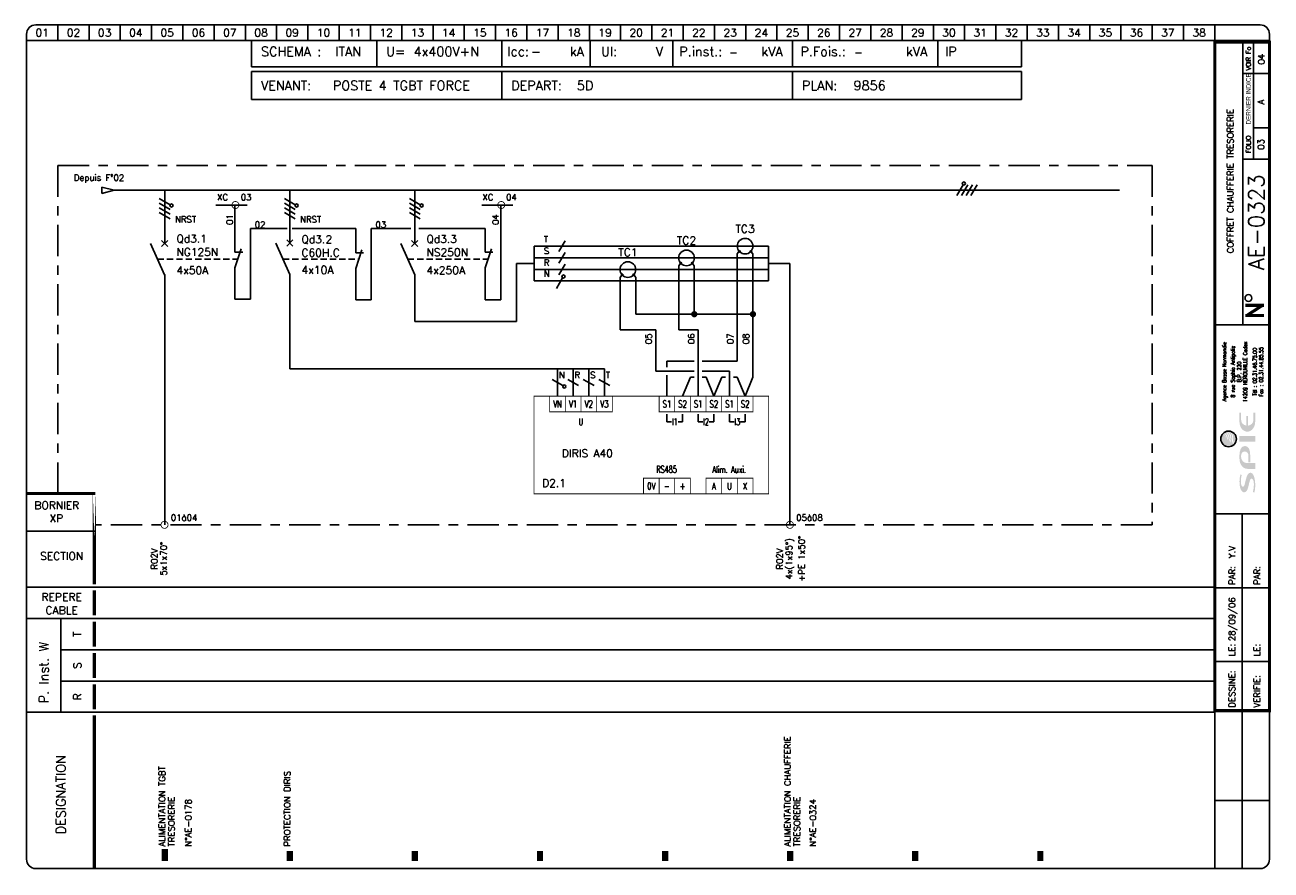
# Model space of a CAD drawing. Extents: x 0 to 398, y -1 to 270.
import ezdxf
from ezdxf.enums import TextEntityAlignment as Align

# ---------------------------------------------------------------- set-up
doc = ezdxf.new("R2010")
doc.units = 0
doc.header["$LTSCALE"] = 20
doc.header["$MEASUREMENT"] = 0
doc.linetypes.add('AXES', pattern=[0.95, 0.5, -0.15, 0.15, -0.15])
doc.linetypes.add('DISCONTINU', pattern=[0.15, 0.1, -0.05])
for name, color, linetype in [('LOGO_SPIE', 160, 'Continuous'), ('POINTILLE', 5, 'DISCONTINU'), ('TEXTE', 3, 'Continuous'), ('TRAIAXE', 6, 'AXES'), ('TRAIFIN', 1, 'Continuous'), ('TRAIGROS', 2, 'Continuous'), ('TRAIMOY', 4, 'Continuous')]:
    doc.layers.add(name, color=color, linetype=linetype)
doc.styles.add('ROMANS8', font='ROMANS8.shx')
doc.styles.get("Standard").update_dxf_attribs({"font": 'simplex.shx'})
doc.styles.add('TXT', font='txt', dxfattribs={"width": 0.8})

# ---------------------------------------------------------------- blocks, each defined once
blk = doc.blocks.new('CART')
at = {"layer": 'TEXTE', "color": 7}
for p, q in [((72.02, 264.91), (72.02, 256.49)), ((112.02, 264.91), (112.02, 256.49)), ((152.02, 264.91), (152.02, 256.49)), ((180.26, 264.91), (180.26, 256.49)), ((206.73, 264.91), (206.73, 256.49)), ((244.98, 264.91), (244.98, 256.49)), ((291.46, 264.91), (291.46, 256.49)), ((318.22, 264.91), (318.22, 256.49)), ((318.22, 256.49), (72.02, 256.49)), ((72, 246), (72, 255)), ((72, 255), (318.25, 255)), ((152, 255), (152, 246)), ((245, 255), (245, 246)), ((318.25, 255), (318.25, 246)), ((318.25, 246), (72, 246)), ((11.02, 79.91), (11.02, 49.91))]:
    blk.add_line(p, q, dxfattribs=at)
at = {"layer": 'TEXTE', "color": 7, "const_width": 1}
for points in [[(395.77, 180.16), (389.77, 180.16)], [(390.27, 176.91), (395.27, 180.16)], [(395.77, 176.91), (389.77, 176.91)]]:
    blk.add_lwpolyline(points, dxfattribs=at)
at = {"layer": 'TEXTE', "color": 7}
blk.add_circle((390.78, 182.5), 1.08, dxfattribs=at)
at = {"layer": 'TRAIAXE', "color": 6}
for p, q in [((10.02, 119.91), (10.02, 224.91)), ((10.02, 224.91), (360.02, 224.91)), ((360.02, 224.91), (360.02, 109.91)), ((360.02, 109.91), (22.02, 109.91))]:
    blk.add_line(p, q, dxfattribs=at)
at = {"layer": 'TRAIFIN', "color": 7}
for p, q in [((10.02, 269.91), (10.02, 264.91)), ((20.02, 269.91), (20.02, 264.91)), ((30.02, 269.91), (30.02, 264.91)), ((40.02, 269.91), (40.02, 264.91)), ((50.02, 269.91), (50.02, 264.91)), ((60.02, 269.91), (60.02, 264.91)), ((70.02, 269.91), (70.02, 264.91)), ((80.02, 269.91), (80.02, 264.91)), ((90.02, 269.91), (90.02, 264.91)), ((100.02, 269.91), (100.02, 264.91)), ((110.02, 269.91), (110.02, 264.91)), ((120.02, 269.91), (120.02, 264.91)), ((130.02, 269.91), (130.02, 264.91)), ((140.02, 269.91), (140.02, 264.91)), ((150.02, 269.91), (150.02, 264.91)), ((160.02, 269.91), (160.02, 264.91)), ((170.02, 269.91), (170.02, 264.91)), ((180.02, 269.91), (180.02, 264.91)), ((190.02, 269.91), (190.02, 264.91)), ((200.02, 269.91), (200.02, 264.91)), ((210.02, 269.91), (210.02, 264.91)), ((220.02, 269.91), (220.02, 264.91)), ((230.02, 269.91), (230.02, 264.91)), ((240.02, 269.91), (240.02, 264.91)), ((250.02, 269.91), (250.02, 264.91)), ((260.02, 269.91), (260.02, 264.91)), ((270.02, 269.91), (270.02, 264.91)), ((280.02, 269.91), (280.02, 264.91)), ((290.02, 269.91), (290.02, 264.91)), ((300.02, 269.91), (300.02, 264.91)), ((310.02, 269.91), (310.02, 264.91)), ((320.02, 269.91), (320.02, 264.91)), ((330.02, 269.91), (330.02, 264.91)), ((340.02, 269.91), (340.02, 264.91)), ((350.02, 269.91), (350.02, 264.91)), ((360.02, 269.91), (360.02, 264.91)), ((370.02, 269.91), (370.02, 264.91)), ((380.02, 269.91), (380.02, 264.91)), ((392.43, 226.95), (392.43, 264.41)), ((392.43, 237), (396.98, 237))]:
    blk.add_line(p, q, dxfattribs=at)
at = {"layer": 'TRAIGROS', "color": 7}
for p, q in [((3.02, 269.91), (394.52, 269.91)), ((0.02, 266.91), (0.02, 264.91)), ((0.02, 264.91), (0.02, 2.91)), ((397.52, 264.91), (0.02, 264.91)), ((397.52, 264.91), (0.02, 264.91)), ((389.02, 173.91), (389.02, 264.41)), ((397.52, 266.91), (397.52, 264.91)), ((397.52, 2.91), (397.52, 264.91)), ((389.02, 254.41), (397.02, 254.41)), ((389.02, 226.92), (397.02, 226.92)), ((380.02, 173.91), (397.52, 173.91)), ((380.02, 113.43), (397.53, 113.43)), ((0.02, 107.91), (22.02, 107.91)), ((0.02, 89.91), (380.02, 89.91)), ((11.02, 79.91), (0.02, 79.91)), ((11.02, 79.91), (380.02, 79.91)), ((11.02, 69.91), (380.02, 69.91)), ((11.02, 59.91), (380.02, 59.91)), ((0.02, 49.91), (380.02, 49.91)), ((380.02, -0.12), (380.02, 50.43)), ((3.02, -0.09), (394.52, -0.09))]:
    blk.add_line(p, q, dxfattribs=at)
for points, const_width in [([(380.02, 264.41), (380.02, 50.43), (397.52, 50.43), (397.52, 264.41), (380.02, 264.41)], 1), ([(0.02, 119.91), (22.02, 119.91)], 1), ([(21.73, 88.91), (21.73, 80.91)], 1), ([(21.73, 78.91), (21.73, 70.91)], 1), ([(21.73, 68.91), (21.73, 60.91)], 1), ([(21.73, 58.91), (21.73, 50.91)], 1), ([(21.73, 48.91), (21.73, 43.38)], 1), ([(21.73, 43.38), (21.73, -0.09)], 1), ([(44.23, 6.14), (44.23, 2.27)], 2), ([(84.23, 5.5), (84.23, 2.27)], 2), ([(124.23, 5.5), (124.23, 2.27)], 2), ([(164.23, 5.5), (164.23, 2.27)], 2), ([(204.23, 5.5), (204.23, 2.27)], 2), ([(244.23, 5.5), (244.23, 2.27)], 2), ([(284.23, 5.5), (284.23, 2.27)], 2), ([(324.23, 5.5), (324.23, 2.27)], 2)]:
    blk.add_lwpolyline(points, dxfattribs=dict(at, const_width=const_width))
at = {"layer": 'TRAIGROS', "color": 7, "const_width": 1}
blk.add_lwpolyline([(21.73, 119.95), (21.73, 90.91)], close=True, dxfattribs=at)
at = {"layer": 'TRAIGROS', "color": 7}
for centre, start, end in [((3.02, 266.91), 90, 180), ((394.52, 266.91), 0, 90), ((3.02, 2.91), 180, 270), ((394.52, 2.91), 270, 0)]:
    blk.add_arc(centre, 3, start, end, dxfattribs=at)
at = {"layer": 'TRAIMOY', "color": 7}
for p, q in [((388.77, -0.1), (388.77, 113.43)), ((380.02, 89.73), (397.53, 89.73)), ((380.02, 66.18), (397.53, 66.18)), ((380.02, 21.66), (397.53, 21.66))]:
    blk.add_line(p, q, dxfattribs=at)
at = {"layer": 'TEXTE', "color": 7}
for s, p in [('01', (5.02, 267.41)), ('02', (15.02, 267.41)), ('03', (25.02, 267.41)), ('04', (35.02, 267.41)), ('05', (45.02, 267.41)), ('06', (55.02, 267.41)), ('07', (65.02, 267.41)), ('08', (75.02, 267.41)), ('09', (85.02, 267.41)), ('10', (95.02, 267.41)), ('11', (105.02, 267.41)), ('12', (115.02, 267.41)), ('13', (125.02, 267.41)), ('14', (135.02, 267.41)), ('15', (145.02, 267.41)), ('16', (155.02, 267.41)), ('17', (165.02, 267.41)), ('18', (175.02, 267.41)), ('19', (185.02, 267.41)), ('20', (195.02, 267.41)), ('21', (205.02, 267.41)), ('22', (215.02, 267.41)), ('23', (225.02, 267.41)), ('24', (235.02, 267.41)), ('25', (245.02, 267.41)), ('26', (255.02, 267.41)), ('27', (265.02, 267.41)), ('28', (275.02, 267.41)), ('29', (285.02, 267.41)), ('30', (295.02, 267.41)), ('31', (305.02, 267.41)), ('32', (315.02, 267.41)), ('33', (325.02, 267.41)), ('34', (335.02, 267.41)), ('35', (345.02, 267.41)), ('36', (355.02, 267.41)), ('37', (365.02, 267.41)), ('38', (375.02, 267.41))]:
    blk.add_text(s, height=2.5, dxfattribs=at).set_placement(p, align=Align.MIDDLE)
for s, height, p in [('kA', 3, (173.77, 259.91)), ('Ul:', 3, (183.77, 259.91)), ('P.inst.:', 3, (208.77, 259.91)), ('kVA', 3, (235.02, 259.91)), ('P.Fois.:', 3, (247.52, 259.91)), ('kVA', 3, (281.27, 259.91)), ('SCHEMA :', 3, (75.02, 259.91)), ('U=', 3, (115.02, 259.91)), ('Icc:', 3, (153.77, 259.91)), ('V', 3, (201.27, 259.91)), ('IP', 3, (293.77, 259.91)), ('VENANT:', 3, (75, 249)), ('DEPART:', 3, (155, 249)), ('PLAN:', 3, (248, 249)), ('BORNIER', 2.5, (2.52, 114.91))]:
    blk.add_text(s, height=height, dxfattribs=at).set_placement(p)
at = {"layer": 'TEXTE', "color": 7, "width": 0.867769}
blk.add_text('VOIR Fo', height=1.5, rotation=90, dxfattribs=at).set_placement((391.52, 255.41), (391.52, 262.91), align=Align.FIT)
at = {"layer": 'TEXTE', "color": 7, "style": 'TXT', "width": 0.8}
blk.add_text('DERNIER INDICE', height=1.5, rotation=90, dxfattribs=at).set_placement((391.52, 238.03))
at = {"layer": 'TEXTE', "color": 7}
for s, height, p in [('FOLIO', 1.5, (391.52, 231.67)), ('T', 2.5, (17.52, 74.91)), ('S', 2.5, (17.52, 64.91)), ('R', 2.5, (17.52, 54.91))]:
    blk.add_text(s, height=height, rotation=90, dxfattribs=at).set_placement(p, align=Align.CENTER)
for s, p in [('SECTION', (11.27, 98.66)), ('REPERE', (11.27, 85.59)), ('CABLE', (11.27, 81.3))]:
    blk.add_text(s, height=2.5, dxfattribs=at).set_placement(p, align=Align.CENTER)
for s, height, p in [('PAR:', 2, (386.53, 90.73)), ('PAR:', 2, (394.53, 90.73)), ('P. Inst. W', 3, (7.05, 52.81)), ('LE:', 2, (386.53, 67.86)), ('LE:', 2, (394.53, 67.86)), ('DESSINE:', 2, (386.53, 51.43)), ('VERIFIE:', 2, (394.53, 51.43)), ('DESIGNATION', 3, (12.52, 10.91))]:
    blk.add_text(s, height=height, rotation=90, dxfattribs=at).set_placement(p)
at = {"layer": 'TEXTE'}
for tag, p in [('FOLIO_SUIVANT', (395.92, 258.95)), ('INDICE', (395.81, 245.26)), ('FOLIO', (395.81, 231.67))]:
    blk.add_attdef(tag, text='', height=2, rotation=90, dxfattribs=at).set_placement(p, align=Align.CENTER)
at = {"layer": 'TEXTE', "color": 4}
for tag, p, height in [('REGIME_DE_NEUTRE', (98.77, 259.91), 3), ('TENSION', (123.77, 259.91), 3), ('ICC', (161.27, 259.91), 3), ('UI', (189.27, 259.91), 3), ('P_INSTAL', (224.73, 259.91), 2.5), ('PUISSSANCE_DE_FOISO', (264.73, 259.91), 2.5), ('VENANT_DE', (98, 249), 3), ('DEPART', (176, 249), 3), ('PLAN', (264.5, 249), 3)]:
    blk.add_attdef(tag, p, '', height=height, dxfattribs=at)
at = {"layer": 'TEXTE'}
blk.add_attdef('INTITULE_DU_PLAN', text='', height=2, rotation=90, dxfattribs=at).set_placement((385.02, 219.91), align=Align.MIDDLE)
at = {"layer": 'TEXTE', "color": 4}
blk.add_attdef('NUMERO', text='', height=5, rotation=90, dxfattribs=at).set_placement((395.81, 206.7), align=Align.CENTER)
at = {"layer": 'TEXTE'}
for tag, p in [('DESSINATEUR', (386.55, 97.87)), ('DATE', (386.53, 72.67))]:
    blk.add_attdef(tag, p, '', height=2, rotation=90, dxfattribs=at)
blk = doc.blocks.new('AI9-BLK3')
at = {"layer": 'LOGO_SPIE'}
h = blk.add_hatch(color=176, dxfattribs=at)
h.dxf.hatch_style = 2
edge = h.paths.add_edge_path()
edge.add_spline(control_points=[(-87.1, 11), (-87.1, 9.4), (-85.2, 7.9), (-81.7, 7), (-78.2, 6.1), (-73.9, 5), (-69.4, 3.9), (-60.5, 1.7), (-51.2, -1.1), (-51.2, -7.8), (-51.2, -15.2), (-64.6, -20.2), (-82.8, -20.2), (-89.5, -20.2), (-95.8, -19.6), (-102.2, -17.8), (-102.2, -17.8), (-100.2, -14.1), (-100.2, -14.1), (-94.3, -16.3), (-86, -16.7), (-79.8, -16.7), (-72.4, -16.7), (-66.3, -14.3), (-66.3, -10.9), (-66.3, -8.9), (-68.3, -7.2), (-71.6, -6.3), (-75, -5.4), (-79.3, -4.3), (-83.7, -3.3), (-92.4, -1.4), (-101.5, 1.2), (-101.5, 8.1), (-101.5, 14.8), (-91.8, 20.1), (-73.9, 20.1), (-68.3, 20.1), (-60.1, 19.3), (-54.8, 17.2), (-54.8, 17.2), (-57.2, 14.4), (-57.2, 14.4), (-62.6, 15.9), (-68.8, 16.5), (-74.4, 16.5), (-83.8, 16.5), (-87.1, 13.8), (-87.1, 11)], knot_values=[0, 0, 0, 0, 1, 1, 1, 2, 2, 2, 3, 3, 3, 4, 4, 4, 5, 5, 5, 6, 6, 6, 7, 7, 7, 8, 8, 8, 9, 9, 9, 10, 10, 10, 11, 11, 11, 12, 12, 12, 13, 13, 13, 14, 14, 14, 15, 15, 15, 16, 16, 16, 16], degree=3, periodic=0)
h = blk.add_hatch(color=176, dxfattribs=at)
h.dxf.hatch_style = 2
edge = h.paths.add_edge_path()
edge.add_spline(control_points=[(-7.6, -2.8), (-2.1, -2.8), (3.1, 0.7), (3.1, 6.4), (3.1, 12.1), (-1.3, 15.9), (-7.6, 15.9), (-7.6, 15.9), (-11.2, 15.9), (-11.2, 15.9), (-19.8, 15.9), (-26.7, 9.4), (-26.7, 0), (-26.7, 0), (-26.7, -20.2), (-26.7, -20.2), (-26.7, -20.2), (-41.3, -20.2), (-41.3, -20.2), (-41.3, -20.2), (-41.3, -0.1), (-41.3, -0.1), (-41.3, 11.2), (-29.8, 20.1), (-15.9, 20.1), (-15.9, 20.1), (-5.8, 20.1), (-5.8, 20.1), (4.7, 20.1), (17.3, 16.7), (17.3, 6.4), (17.3, -4.1), (5.8, -7.3), (-5.8, -7.3), (-5.8, -7.3), (-25, -7.3), (-25, -7.3), (-25, -7.3), (-25, -2.8), (-25, -2.8), (-25, -2.8), (-7.6, -2.8), (-7.6, -2.8)], knot_values=[0, 0, 0, 0, 1, 1, 1, 2, 2, 2, 3, 3, 3, 4, 4, 4, 5, 5, 5, 6, 6, 6, 7, 7, 7, 8, 8, 8, 9, 9, 9, 10, 10, 10, 11, 11, 11, 12, 12, 12, 13, 13, 13, 14, 14, 14, 14], degree=3, periodic=0)
h = blk.add_hatch(color=176, dxfattribs=at)
h.dxf.hatch_style = 2
h.paths.add_polyline_path([(42.6, -20.2), (28, -20.2), (28, 20.1), (42.6, 20.1)])
h = blk.add_hatch(color=176, dxfattribs=at)
h.dxf.hatch_style = 2
edge = h.paths.add_edge_path()
edge.add_spline(control_points=[(94.4, -2.1), (94.4, -2.1), (69.3, -2.1), (69.3, -2.1), (70.3, -9.8), (76.3, -15.5), (83.4, -15.5), (83.4, -15.5), (102.2, -15.5), (102.2, -15.5), (102.2, -15.5), (102.2, -20.1), (102.2, -20.1), (102.2, -20.1), (79.3, -20.1), (79.3, -20.1), (65.4, -20.1), (53.9, -11.2), (53.9, 0.1), (53.9, 11.3), (65.4, 20.2), (79.3, 20.2), (79.3, 20.2), (102.2, 20.2), (102.2, 20.2), (102.2, 20.2), (102.2, 15.8), (102.2, 15.8), (102.2, 15.8), (83.4, 15.8), (83.4, 15.8), (76.3, 15.8), (70.2, 10), (69.3, 2.3), (69.3, 2.3), (94.4, 2.3), (94.4, 2.3), (94.4, 2.3), (94.4, -2.1), (94.4, -2.1)], knot_values=[0, 0, 0, 0, 1, 1, 1, 2, 2, 2, 3, 3, 3, 4, 4, 4, 5, 5, 5, 6, 6, 6, 7, 7, 7, 8, 8, 8, 9, 9, 9, 10, 10, 10, 11, 11, 11, 12, 12, 12, 13, 13, 13, 13], degree=3, periodic=0)
blk = doc.blocks.new('AI9-BLK2')
at = {"layer": 'LOGO_SPIE', "color": 7}
blk.add_circle((0, 0.000086), 20.000157, dxfattribs=at)
blk = doc.blocks.new('AI9-BLK1')
at = {"layer": 'LOGO_SPIE'}
h = blk.add_hatch(color=20, dxfattribs=at)
h.dxf.hatch_style = 2
edge = h.paths.add_edge_path()
edge.add_spline(control_points=[(-20, 0), (-20, 11), (-11, 20), (0, 20), (9.1, 20), (16.7, 14), (19.2, 5.7), (17.6, 8), (15.8, 10.2), (13.7, 12.1), (13.3, 11.9), (12.9, 11.7), (12.5, 11.6), (15.2, 9.5), (17.6, 7), (19.5, 4.2), (19.8, 3.2), (19.9, 2.1), (20, 0.9), (17.4, 4.7), (13.8, 8), (10, 10.4), (9.4, 10.1), (8.9, 9.8), (8.3, 9.5), (12.7, 7.3), (16.9, 3.9), (20, -0.1), (20, -1), (19.9, -1.8), (19.8, -2.7), (16, 2), (11, 5.6), (5.3, 7.7), (4.6, 7.2), (3.8, 6.7), (3.1, 6.2), (9.6, 4.6), (15.3, 1.1), (19.7, -3.7), (19.5, -4.4), (19.3, -5.2), (19.1, -5.9), (14.1, -0.7), (7.3, 2.7), (-0.3, 3.5), (-1.1, 2.8), (-2, 2), (-2.8, 1.2), (-2.8, 1.2), (-2.4, 1.2), (-2.4, 1.2), (5.7, 1.2), (13.1, -1.9), (18.8, -7), (18.5, -7.7), (18.2, -8.4), (17.8, -9.1), (12.6, -4.8), (6, -2.3), (-1.3, -2.3), (-2.9, -2.3), (-4.5, -2.4), (-6.1, -2.7), (-6.9, -3.7), (-7.7, -4.8), (-8.4, -5.9), (-5.7, -5.2), (-3, -4.8), (-0.1, -4.8), (6.3, -4.8), (12.3, -6.8), (17.2, -10.2), (16.8, -10.9), (16.3, -11.6), (15.8, -12.3), (11.4, -9.7), (6.4, -8.2), (1, -8.2), (-3.3, -8.2), (-7.4, -9.2), (-11, -10.8), (-11.6, -12.1), (-12.1, -13.4), (-12.6, -14.7), (-8.3, -12.2), (-3.2, -10.7), (2.1, -10.7), (6.6, -10.7), (10.9, -11.7), (14.7, -13.6), (11, -17.5), (5.8, -20), (0, -20), (-11, -20), (-20, -11), (-20, 0)], knot_values=[0, 0, 0, 0, 1, 1, 1, 2, 2, 2, 3, 3, 3, 4, 4, 4, 5, 5, 5, 6, 6, 6, 7, 7, 7, 8, 8, 8, 9, 9, 9, 10, 10, 10, 11, 11, 11, 12, 12, 12, 13, 13, 13, 14, 14, 14, 15, 15, 15, 16, 16, 16, 17, 17, 17, 18, 18, 18, 19, 19, 19, 20, 20, 20, 21, 21, 21, 22, 22, 22, 23, 23, 23, 24, 24, 24, 25, 25, 25, 26, 26, 26, 27, 27, 27, 28, 28, 28, 29, 29, 29, 30, 30, 30, 31, 31, 31, 32, 32, 32, 32], degree=3, periodic=0)
at = {"layer": 'LOGO_SPIE', "color": 7}
blk.add_blockref('AI9-BLK2', (0, 0), dxfattribs=at)
blk = doc.blocks.new('logo_SPIE_rvb')
at = {"layer": 'LOGO_SPIE', "color": 7}
for name, p in [('AI9-BLK1', (180.777941, 135.963363)), ('AI9-BLK3', (145.467434, 87.922626))]:
    blk.add_blockref(name, p, dxfattribs=at)
blk = doc.blocks.new('Logo spie Carouche folio')
at = {"xscale": 0.125, "yscale": 0.125, "zscale": 0.125, "rotation": 90}
blk.add_blockref('logo_SPIE_rvb', (21.4, 1.38), dxfattribs=at)
at = {"color": 7, "style": 'ROMANS8', "width": 0.8}
for s, height, p in [('Agence Basse Normandie', 1.2384, (3.67, 45.47)), ('8 rue Sophia Antipolis', 1.2384, (6.4, 45.47)), ('14209 HEROUVILLE Cedex', 1.2384, (10.36, 45.47)), ('B.P. 220', 1.238, (8.44, 45.47)), ('Tél : 02.31.46.75.00', 1.2384, (13.4, 45.47)), ('Fax : 02.31.44.85.55', 1.2384, (15.43, 45.47))]:
    blk.add_text(s, height=height, rotation=90, dxfattribs=at).set_placement(p, align=Align.CENTER)
blk = doc.blocks.new('U3')
at = {"layer": 'TRAIGROS'}
for p, q in [((0, -10), (-4.5, 0)), ((-1, 1), (1, -1)), ((-1, -1), (1, 1))]:
    blk.add_line(p, q, dxfattribs=at)
blk = doc.blocks.new('X64')
at = {"linetype": 'Continuous'}
for points in [[(-1.73, 2.5), (1.73, 0.5)], [(-1.73, 1), (1.73, -1)], [(-1.73, -0.5), (1.73, -2.5)], [(-1.73, -2), (1.73, -4)]]:
    blk.add_lwpolyline(points, dxfattribs=at)
blk.add_circle((2.17, 0.25), 0.5, dxfattribs=at)
blk = doc.blocks.new('X05')
at = {"layer": 'TRAIFIN'}
for p, q in [((0, 8), (0, 2)), ((0, -8), (0, -3))]:
    blk.add_line(p, q, dxfattribs=at)
at = {"layer": 'TRAIGROS'}
for p, q in [((2, 3), (0, -3)), ((0, 2), (2.5, 2))]:
    blk.add_line(p, q, dxfattribs=at)
blk = doc.blocks.new('R101', base_point=(222.38, 164.86))
at = {"layer": 'TRAIGROS'}
for p, q in [((222.38, 165.89), (226.25, 164.86)), ((222.38, 163.82), (222.38, 165.89)), ((226.25, 164.86), (222.38, 163.82))]:
    blk.add_line(p, q, dxfattribs=at)
blk = doc.blocks.new('ELC-307')
at = {"const_width": 1}
blk.add_lwpolyline([(-0.5, 0, 1), (0.5, 0, 1)], format="xyb", close=True, dxfattribs=at)
blk = doc.blocks.new('R12')
at = {"layer": 'TRAIFIN'}
blk.add_line((0, 0), (0, 10), dxfattribs=at)
at = {"layer": 'TRAIGROS'}
for p, q in [((2, 16), (0, 10)), ((0, 15), (2.5, 15))]:
    blk.add_line(p, q, dxfattribs=at)
blk = doc.blocks.new('U75')
at = {"layer": 'TRAIFIN', "const_width": 0.25}
blk.add_lwpolyline([(-1.125, 0, 1), (1.125, 0, 1)], format="xyb", close=True, dxfattribs=at)

msp = doc.modelspace()

# ---------------------------------------------------------------- linework, layer by layer
at = {"layer": 'POINTILLE'}
for p, q in [((41.94, 194.96), (67.53, 194.96)), ((82.03, 194.96), (106.29, 194.96)), ((121.94, 194.96), (147.53, 194.96))]:
    msp.add_line(p, q, dxfattribs=at)
at = {"layer": 'TRAIAXE'}
for p, q in [((60.59, 212.27), (73.09, 212.27)), ((145.59, 212.27), (158.09, 212.27))]:
    msp.add_line(p, q, dxfattribs=at)
at = {"layer": 'TRAIFIN'}
for p, q in [((66.69, 197.21), (66.69, 212.27)), ((151.69, 197.21), (151.69, 212.27)), ((71.69, 182.13), (71.69, 204.71)), ((83.37, 204.71), (71.69, 204.71)), ((105.29, 204.71), (85, 204.71)), ((105.29, 196.96), (105.29, 204.71)), ((110.29, 181.88), (110.29, 204.71)), ((110.29, 204.71), (122.97, 204.71)), ((125.44, 204.71), (146.69, 204.71)), ((146.69, 203.21), (146.69, 204.71)), ((151.69, 181.88), (151.69, 203.21)), ((227.33, 196.6), (227.97, 197.49)), ((227.33, 196.6), (227.33, 185.83)), ((232.33, 196.6), (231.69, 197.41)), ((232.33, 196.6), (232.33, 185.83)), ((208.58, 192.85), (209.22, 193.74)), ((208.58, 192.85), (208.58, 182.08)), ((213.58, 192.85), (212.94, 193.66)), ((213.58, 192.85), (213.58, 182.08)), ((189.83, 189.1), (190.47, 189.99)), ((189.83, 189.1), (189.83, 178.33)), ((194.83, 189.1), (194.19, 189.91)), ((194.83, 189.1), (194.83, 178.33)), ((66.69, 182.13), (66.69, 187.21)), ((146.69, 181.88), (146.69, 187.21)), ((227.33, 162.33), (227.33, 186.08)), ((232.33, 185.88), (232.33, 157.17)), ((66.69, 182.13), (71.69, 182.13)), ((105.29, 181.96), (105.29, 181.88)), ((105.29, 181.88), (110.29, 181.88)), ((146.69, 181.88), (151.69, 181.88)), ((208.58, 172.33), (208.58, 182.08)), ((213.58, 182.33), (213.58, 177.33)), ((189.83, 172.33), (189.83, 178.58)), ((194.83, 178.58), (194.83, 177.33)), ((194.83, 177.33), (232.33, 177.33)), ((201.24, 172.33), (189.83, 172.33)), ((201.24, 172.33), (201.24, 159.1)), ((214.83, 172.33), (208.58, 172.33)), ((214.83, 151.08), (214.83, 172.33)), ((213.58, 162.33), (204.83, 162.33)), ((204.83, 162.33), (204.83, 160.36)), ((227.33, 162.33), (216.08, 162.33)), ((201.24, 159.1), (213.58, 159.1)), ((204.83, 157.85), (204.83, 151.08)), ((209.83, 151.08), (212.33, 157.17)), ((212.33, 157.17), (213.58, 157.17)), ((216.08, 159.1), (224.83, 159.1)), ((216.08, 157.17), (217.33, 157.17)), ((217.33, 157.17), (219.83, 151.08)), ((219.83, 151.08), (222.33, 157.17)), ((222.33, 157.17), (223.58, 157.17)), ((224.83, 151.08), (224.83, 159.1)), ((226.08, 157.17), (227.33, 157.17)), ((227.33, 157.17), (229.83, 151.08)), ((229.83, 151.08), (232.33, 157.17))]:
    msp.add_line(p, q, dxfattribs=at)
at = {"layer": 'TRAIFIN', "linetype": 'Continuous'}
for points in [[(172.29, 200.84), (170.29, 197.37)], [(172.29, 197.09), (170.29, 193.62)], [(172.29, 193.34), (170.29, 189.87)], [(169.48, 185.5), (171.48, 188.97)], [(168.09, 156.45), (171.56, 154.45)], [(176.56, 154.45), (173.09, 156.45)], [(181.56, 154.45), (178.09, 156.45)], [(186.56, 154.45), (183.09, 156.45)]]:
    msp.add_lwpolyline(points, dxfattribs=at)
at = {"layer": 'TRAIFIN'}
for points in [[(228, 197.68, 1), (228, 197.18, 1)], [(231.69, 197.66, 1), (231.69, 197.16, 1)], [(209.25, 193.93, 1), (209.25, 193.43, 1)], [(212.94, 193.91, 1), (212.94, 193.41, 1)], [(190.5, 190.18, 1), (190.5, 189.68, 1)], [(194.19, 190.16, 1), (194.19, 189.66, 1)]]:
    msp.add_lwpolyline(points, format="xyb", close=True, dxfattribs=at)
at = {"layer": 'TRAIFIN', "const_width": 0.25}
for points in [[(43.03, 109.91, 1), (45.28, 109.91, 1)], [(243.03, 109.91, 1), (245.28, 109.91, 1)]]:
    msp.add_lwpolyline(points, format="xyb", close=True, dxfattribs=at)
at = {"layer": 'TRAIFIN'}
for centre in [(229.83, 199.1), (211.08, 195.35), (192.33, 191.6)]:
    msp.add_circle(centre, 2.5, dxfattribs=at)
at = {"layer": 'TRAIFIN', "linetype": 'Continuous'}
for centre in [(171.73, 189.4), (171.99, 154.2)]:
    msp.add_circle(centre, 0.5, dxfattribs=at)
at = {"layer": 'TRAIGROS'}
for p, q in [((28, 217), (349.55, 217)), ((79.73, 200.07), (84.23, 190.07)), ((83.23, 201.07), (85.23, 199.07)), ((83.23, 199.07), (85.23, 201.07)), ((204.83, 145.35), (204.83, 142.9)), ((209.83, 145.35), (209.83, 142.9)), ((214.83, 145.35), (214.83, 142.9)), ((219.83, 145.35), (219.83, 142.9)), ((224.83, 145.35), (224.83, 142.9)), ((229.83, 145.35), (229.83, 142.9)), ((206.28, 142.9), (204.83, 142.9)), ((208.37, 142.9), (209.83, 142.9)), ((216.28, 142.9), (214.83, 142.9)), ((218.37, 142.9), (219.83, 142.9)), ((226.28, 142.9), (224.83, 142.9)), ((228.37, 142.9), (229.83, 142.9))]:
    msp.add_line(p, q, dxfattribs=at)
at = {"layer": 'TRAIGROS', "const_width": 0.25, "flags": 128}
for points in [[(237.33, 151.08), (237.33, 119.83), (162.33, 119.83), (162.33, 151.08)], [(172.33, 151.08), (172.33, 146.08), (167.33, 146.08), (167.33, 151.08)], [(177.33, 151.08), (177.33, 146.08), (172.33, 146.08), (172.33, 151.08)], [(182.33, 151.08), (182.33, 146.08), (177.33, 146.08), (177.33, 151.08)], [(187.33, 151.08), (187.33, 146.08), (182.33, 146.08), (182.33, 151.08)], [(207.33, 151.08), (207.33, 146.08), (202.33, 146.08), (202.33, 151.08)], [(212.33, 151.08), (212.33, 146.08), (207.33, 146.08), (207.33, 151.08)], [(217.33, 151.08), (217.33, 146.08), (212.33, 146.08), (212.33, 151.08)], [(222.33, 151.08), (222.33, 146.08), (217.33, 146.08), (217.33, 151.08)], [(227.33, 151.08), (227.33, 146.08), (222.33, 146.08), (222.33, 151.08)], [(232.33, 151.08), (232.33, 146.08), (227.33, 146.08), (227.33, 151.08)], [(202.33, 124.83), (202.33, 119.83), (197.33, 119.83), (197.33, 124.83)], [(207.33, 124.83), (207.33, 119.83), (202.33, 119.83), (202.33, 124.83)], [(212.33, 124.83), (212.33, 119.83), (207.33, 119.83), (207.33, 124.83)], [(222.33, 124.83), (222.33, 119.83), (217.33, 119.83), (217.33, 124.83)], [(227.33, 124.83), (227.33, 119.83), (222.33, 119.83), (222.33, 124.83)], [(232.33, 124.83), (232.33, 119.83), (227.33, 119.83), (227.33, 124.83)]]:
    msp.add_lwpolyline(points, close=True, dxfattribs=at)
at = {"layer": 'TRAIMOY'}
for p, q in [((44.23, 200), (44.23, 217)), ((84.23, 200.07), (84.23, 217)), ((124.19, 199.96), (124.19, 217)), ((162.33, 199.1), (237.33, 199.1)), ((162.33, 188.05), (162.33, 199.1)), ((162.33, 195.35), (237.33, 195.35)), ((237.33, 199.1), (237.33, 188.05)), ((162.33, 193.58), (156.69, 193.58)), ((156.69, 193.58), (156.69, 174.96)), ((162.33, 191.6), (237.33, 191.6)), ((244.16, 193.58), (237.33, 193.58)), ((244.16, 193.58), (244.16, 109.91)), ((44.23, 190), (44.23, 109.91)), ((84.23, 190.07), (84.23, 159.83)), ((124.19, 189.96), (124.19, 174.96)), ((162.33, 188.05), (237.33, 188.05)), ((124.19, 174.96), (156.69, 174.96)), ((169.83, 159.83), (84.23, 159.83)), ((169.83, 151.08), (169.83, 159.83)), ((184.83, 159.83), (169.83, 159.83)), ((174.83, 159.83), (174.83, 151.08)), ((179.83, 159.83), (179.83, 151.08)), ((184.83, 159.83), (184.83, 151.08))]:
    msp.add_line(p, q, dxfattribs=at)

# ---------------------------------------------------------------- block references
at = {"layer": 'TEXTE'}
ref = msp.add_blockref('CART', (0, 0), dxfattribs=at)
ref.add_attrib('INTITULE_DU_PLAN', 'COFFRET CHAUFFERIE TRESORERIE', dxfattribs={"height": 2, "rotation": 90}).set_placement((385.02, 219.91), align=Align.MIDDLE)
ref.add_attrib('NUMERO', 'AE-0323', dxfattribs={"color": 4, "height": 5, "rotation": 90}).set_placement((395.81, 206.7), align=Align.CENTER)
ref.add_attrib('FOLIO', '03', dxfattribs={"height": 2, "rotation": 90}).set_placement((395.81, 231.67), align=Align.CENTER)
ref.add_attrib('FOLIO_SUIVANT', '04', dxfattribs={"height": 2, "rotation": 90}).set_placement((395.92, 258.95), align=Align.CENTER)
ref.add_attrib('INDICE', 'A', dxfattribs={"height": 2, "rotation": 90}).set_placement((395.81, 245.26), align=Align.CENTER)
ref.add_attrib('DESSINATEUR', ' Y.V', (386.55, 97.87), dxfattribs={"height": 2, "rotation": 90})
ref.add_attrib('DATE', '28/09/06', (386.53, 72.67), dxfattribs={"height": 2, "rotation": 90})
ref.add_attrib('REGIME_DE_NEUTRE', 'ITAN', (98.77, 259.91), dxfattribs={"color": 4, "height": 3})
ref.add_attrib('TENSION', '4x400V+N', (123.77, 259.91), dxfattribs={"color": 4, "height": 3})
ref.add_attrib('ICC', '-', (161.27, 259.91), dxfattribs={"color": 4, "height": 3})
ref.add_attrib('P_INSTAL', '-', (224.73, 259.91), dxfattribs={"color": 4, "height": 2.5})
ref.add_attrib('PUISSSANCE_DE_FOISO', '-', (264.73, 259.91), dxfattribs={"color": 4, "height": 2.5})
ref.add_attrib('VENANT_DE', 'POSTE 4 TGBT FORCE', (98, 249), dxfattribs={"color": 4, "height": 3})
ref.add_attrib('DEPART', '5D', (176, 249), dxfattribs={"color": 4, "height": 3})
ref.add_attrib('PLAN', '9856', (264.5, 249), dxfattribs={"color": 4, "height": 3})
msp.add_blockref('R12', (105.29, 181.96), dxfattribs=at)
at = {"layer": 'TRAIFIN', "rotation": 90}
msp.add_blockref('X64', (300.02, 217), dxfattribs=at)
at = {"layer": 'TRAIFIN'}
for name, p in [('X64', (44.23, 211.85)), ('U75', (66.84, 212.27)), ('X64', (84.23, 211.85)), ('X64', (124.19, 211.85)), ('U75', (151.84, 212.27)), ('U3', (44.19, 199.96)), ('U3', (124.19, 199.96)), ('ELC-307', (213.58, 177.33)), ('ELC-307', (232.33, 177.33))]:
    msp.add_blockref(name, p, dxfattribs=at)
at = {"layer": 'TRAIGROS'}
for name, p in [('R101', (24.14, 217)), ('X05', (66.69, 195.21)), ('X05', (146.69, 195.21))]:
    msp.add_blockref(name, p, dxfattribs=at)
at = {"layer": 'TRAIMOY'}
msp.add_blockref('Logo spie Carouche folio', (380.02, 113.43), dxfattribs=at)

# ---------------------------------------------------------------- texts
at = {"layer": 'TEXTE'}
for s, height, p in [('Depuis F°02', 2, (15.16, 220.02)), ('NRST', 2, (47.51, 206.65)), ('NRST', 2, (87.51, 206.65)), ('Qd3.1', 2.5, (47.94, 200.24)), ('Qd3.2', 2.5, (87.98, 200.02)), ('Qd3.3', 2.5, (127.94, 200.14)), ('T', 2, (165.46, 200.34)), ('NG125N', 2.5, (47.94, 195.95)), ('C60H.C', 2.5, (87.98, 195.73)), ('NS250N', 2.5, (127.94, 195.86)), ('S', 2, (165.46, 196.59)), ('4x50A', 2.5, (47.94, 190.14)), ('4x10A', 2.5, (87.98, 190.25)), ('4x250A', 2.5, (127.94, 190.14)), ('R', 2, (165.46, 192.84)), ('N', 2, (165.46, 189.29)), ('N', 2, (170.26, 156.85)), ('R', 2, (175.26, 156.85)), ('S', 2, (180.26, 156.85)), ('T', 2, (185.26, 156.85)), ('DIRIS A40', 2.5, (171.25, 131.57)), ('D2.1', 2.5, (164.94, 122.01)), ('01à04', 2, (46.17, 111.19)), ('05à08', 2, (246.17, 111.19))]:
    msp.add_text(s, height=height, dxfattribs=at).set_placement(p)
for s, p in [('XC', (62.73, 214.77)), ('03', (70.25, 214.77)), ('XC', (147.58, 214.77)), ('04', (155.1, 214.77)), ('02', (74.72, 205.99)), ('03', (113.32, 205.99))]:
    msp.add_text(s, height=2, dxfattribs=at).set_placement(p, align=Align.MIDDLE)
for s, p in [('01', (65.01, 207.62)), ('04', (150.01, 207.62)), ('05', (198.99, 169.43)), ('06', (212.58, 169.47)), ('07', (225.08, 169.47)), ('08', (230.08, 169.43))]:
    msp.add_text(s, height=2, rotation=90, dxfattribs=at).set_placement(p, align=Align.MIDDLE)
for s, p in [('TC3', (229.83, 204.65)), ('TC2', (211.08, 200.9)), ('TC1', (192.33, 197.15))]:
    msp.add_text(s, height=2.5, dxfattribs=at).set_placement(p, align=Align.MIDDLE_CENTER)
for s, height, width, p in [('VN', 2.143, 0.76, (169.83, 148.58)), ('V1', 2.143, 0.76, (174.83, 148.58)), ('V2', 2.143, 0.76, (179.83, 148.58)), ('V3', 2.143, 0.76, (184.83, 148.58)), ('S1', 2.143, 0.76, (204.83, 148.58)), ('S2', 2.143, 0.76, (209.83, 148.58)), ('S1', 2.143, 0.76, (214.83, 148.58)), ('S2', 2.143, 0.76, (219.83, 148.58)), ('S1', 2.143, 0.76, (224.83, 148.58)), ('S2', 2.143, 0.76, (229.83, 148.58)), ('U', 2.14, 0.76, (177.33, 142.9)), ('l1', 2.143, 0.716, (207.33, 142.9)), ('l2', 2.143, 0.716, (217.33, 142.9)), ('l3', 2.143, 0.716, (227.33, 142.9)), ('0V', 2.143, 0.76, (199.83, 122.33)), ('-', 2.14, 0.76, (204.83, 122.33)), ('+', 2.14, 0.76, (209.83, 122.33)), ('A', 2.14, 0.76, (219.83, 122.33)), ('U', 2.14, 0.76, (224.83, 122.33)), ('X', 2.14, 0.76, (229.83, 122.33))]:
    msp.add_text(s, height=height, dxfattribs=dict(at, width=width)).set_placement(p, align=Align.MIDDLE_CENTER)
at = {"layer": 'TEXTE', "width": 0.7072}
msp.add_text('RS485', height=2.143, dxfattribs=at).set_placement((204.71, 128.74), align=Align.TOP_CENTER)
at = {"layer": 'TEXTE', "width": 0.655273}
msp.add_text('Alim. Auxi.', height=2.1431, dxfattribs=at).set_placement((224.72, 125.9), align=Align.BOTTOM_CENTER)
at = {"layer": 'TEXTE', "color": 4}
msp.add_text(' XP', height=2.5, dxfattribs=at).set_placement((5.63, 110.74))
at = {"layer": 'TEXTE'}
for s, p in [('5x1x70°', (44.88, 99.07)), ('4x(1x95°)', (244.88, 99.07)), ('+PE 1x50°', (248.88, 99.07)), ('R02V', (41.88, 98.99)), ('R02V', (241.88, 98.99))]:
    msp.add_text(s, height=2, rotation=90, dxfattribs=at).set_placement(p, align=Align.CENTER)
at = {"layer": 'TEXTE', "ltscale": 0.9}
for s, p in [('ALIMENTATION CHAUFFERIE', (244.39, 6.96)), ('ALIMENTATION TGBT', (44.39, 6.96)), ('PROTECTION DIRIS', (84.39, 6.96)), ('TRESORERIE', (47.39, 6.96)), ('N°AE-0178', (52.75, 6.96)), ('TRESORERIE', (247.39, 6.96)), ('N°AE-0324', (252.49, 6.96))]:
    msp.add_text(s, height=2, rotation=90, dxfattribs=at).set_placement(p)

doc.saveas('drawing.dxf')
